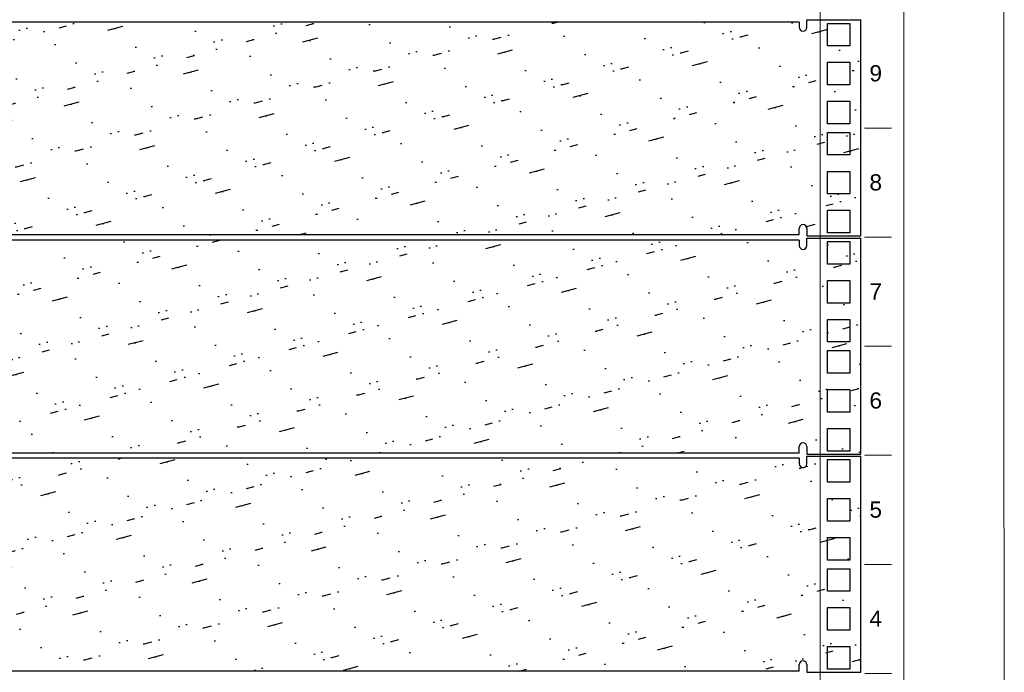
# Model space of a CAD drawing. Header units: millimetres. Extents: x 83969 to 163860, y -22594 to 4849.
# Tile 36 of 108: x 163443 to 163468, y -21409 to -21392. Entities that reach past the tile are written whole.
import ezdxf
from ezdxf.enums import TextEntityAlignment as Align

# ---------------------------------------------------------------- set-up
doc = ezdxf.new("R2010")
doc.units = ezdxf.units.MM
doc.layers.get('0').update_dxf_attribs({"color": 251, "lineweight": 0})
for name, color, linetype in [('! PT Instalacja niskoprądowa', 1, 'Continuous'), ('! PT Opisy Legenda 2', 7, 'Continuous'), ('! PT Wyposażenie szafy RACK', 7, 'Continuous'), ('00 CCTV IP - MIWI', 10, 'Continuous')]:
    doc.layers.add(name, color=color, linetype=linetype)
doc.layers.add('BKT_szafy', color=7, linetype='Continuous', lineweight=5)
doc.layers.add('BKT_szafy_numeracja', color=7, linetype='Continuous', lineweight=5)
doc.styles.get("Standard").update_dxf_attribs({"font": 'arial.ttf'})

# ---------------------------------------------------------------- blocks, each defined once
blk = doc.blocks.new('1U_szafa')
at = {"layer": '00 CCTV IP - MIWI', "color": 7}
for points in [[(9756, 2032.2), (9765.2, 2032.2), (9765.2, 2023), (9756, 2023), (9756, 2032.2)], [(9756, 2016.33), (9765.2, 2016.33), (9765.2, 2007.13), (9756, 2007.13), (9756, 2016.33)], [(9756, 2000.45), (9765.2, 2000.45), (9765.2, 1991.25), (9756, 1991.25), (9756, 2000.45)]]:
    blk.add_lwpolyline(points, dxfattribs=at)
at = {"layer": '00 CCTV IP - MIWI', "color": 7, "const_width": 0.4}
blk.add_lwpolyline([(9771.14, 1989.5), (9782.24, 1989.5)], dxfattribs=at)
blk = doc.blocks.new('Szafa rack 27U')
at = {"layer": 'BKT_szafy'}
blk.add_lwpolyline([(-0.32, 809.01), (0, 29.85)], dxfattribs=at)
blk.add_lwpolyline([(-26.03, 36.51), (-47.62, 36.51), (-47.62, 802.35), (-26.03, 802.35)], close=True, dxfattribs=at)
at = {"layer": 'BKT_szafy', "const_width": 0.254}
for points in [[(-36.18, 263.15), (-29.13, 263.15)], [(-36.18, 234.92), (-29.13, 234.92)], [(-36.18, 206.7), (-29.13, 206.7)], [(-36.18, 178.47), (-29.13, 178.47)], [(-36.18, 150.24), (-29.13, 150.24)]]:
    blk.add_lwpolyline(points, dxfattribs=at)
at = {"layer": 'BKT_szafy', "xscale": 0.635, "yscale": 0.635, "zscale": 0.635}
for p in [(-6240.84, -1000.18), (-6240.84, -1028.41), (-6240.84, -1056.64), (-6240.84, -1084.86), (-6240.84, -1113.09), (-6240.84, -1141.31)]:
    blk.add_blockref('1U_szafa', p, dxfattribs=at)
at = {"layer": '! PT Instalacja niskoprądowa'}
blk.add_attdef('NAZWA_SZAFY', text='', height=20, dxfattribs=at).set_placement((-377.65, 856.93), align=Align.MIDDLE_LEFT)
at = {"layer": 'BKT_szafy_numeracja', "char_height": 4.19, "width": 4.445, "attachment_point": 1}
for s, insert in [('9', (-34.9, 279.44)), ('8', (-34.9, 251.21)), ('7', (-34.9, 222.98)), ('6', (-34.9, 194.76)), ('5', (-34.9, 166.53)), ('4', (-34.9, 138.31))]:
    blk.add_mtext(s, dxfattribs=dict(at, insert=insert))
blk = doc.blocks.new('Panel zaślepiający 2U')
h = blk.add_hatch()
h.set_pattern_fill('GROUT', color=256, scale=0.25, angle=15, style=0)
h.set_pattern_definition([(15, (-221.1876, -203.528), (-0.350719, 2.535627), [0.3175, -2.2225]), (15, (-221.1275, -202.5257), (-0.6574, 2.453452), [0, -2.54]), (15, (-221.801, -203.6923), (0.262644, 2.699977), [0, -2.54]), (15, (-222.294, -201.8522), (1.796051, 3.110852), [0.635, -4.445]), (15, (-220.043, -202.8926), (-0.6574, 2.453452), [0, -2.54]), (15, (-220.5743, -203.3636), (-0.044037, 2.617802), [0, -2.54]), (15, (-220.3498, -202.9747), (-0.6574, 2.453452), [0, -2.54]), (15, (-221.9874, -201.77), (-0.6574, 2.453452), [0, -2.54])])
h.paths.add_polyline_path([(46.672, 0), (48.895, 0), (48.895, 4.445), (48.895, 8.89), (46.672, 8.89), (46.672, 8.579, -1), (46.361, 8.579), (46.361, 8.803), (2.534, 8.803), (2.534, 8.579, -1), (2.222, 8.579), (2.222, 8.89), (0, 8.89), (0, 4.445), (0, 0), (2.222, 0), (2.222, 0.311, -1), (2.534, 0.311), (2.534, 0.039), (46.361, 0.039), (46.361, 0.311, -1), (46.672, 0.311)])
for p, q in [((46.361, 8.803), (2.534, 8.803)), ((46.361, 8.803), (46.361, 8.579)), ((46.672, 8.89), (48.895, 8.89)), ((46.672, 8.89), (48.895, 8.89)), ((46.672, 8.579), (46.672, 8.89)), ((48.895, 4.445), (48.895, 8.89)), ((48.895, 0), (48.895, 4.445)), ((46.361, 0.039), (2.534, 0.039)), ((46.361, 0.039), (46.361, 0.311)), ((46.672, 0.311), (46.672, 0)), ((46.672, 0), (48.895, 0))]:
    blk.add_line(p, q)
for centre, start, end in [((46.517, 8.579), 180, 0), ((46.517, 0.311), 0, 180)]:
    blk.add_arc(centre, 0.156, start, end)

msp = doc.modelspace()

# ---------------------------------------------------------------- block references
at = {"layer": '! PT Opisy Legenda 2', "xscale": 0.6288110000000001, "yscale": 0.6288110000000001, "zscale": 0.6288110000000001}
for p in [(163433.527, -21397.417), (163433.527, -21403.063), (163433.527, -21408.708)]:
    msp.add_blockref('Panel zaślepiający 2U', p, dxfattribs=at)
at = {"layer": '! PT Wyposażenie szafy RACK', "color": 7, "xscale": 0.1, "yscale": 0.1, "zscale": 0.1}
msp.add_blockref('Szafa rack 27U', (163467.983, -21420.942), dxfattribs=at)

doc.saveas('drawing.dxf')
